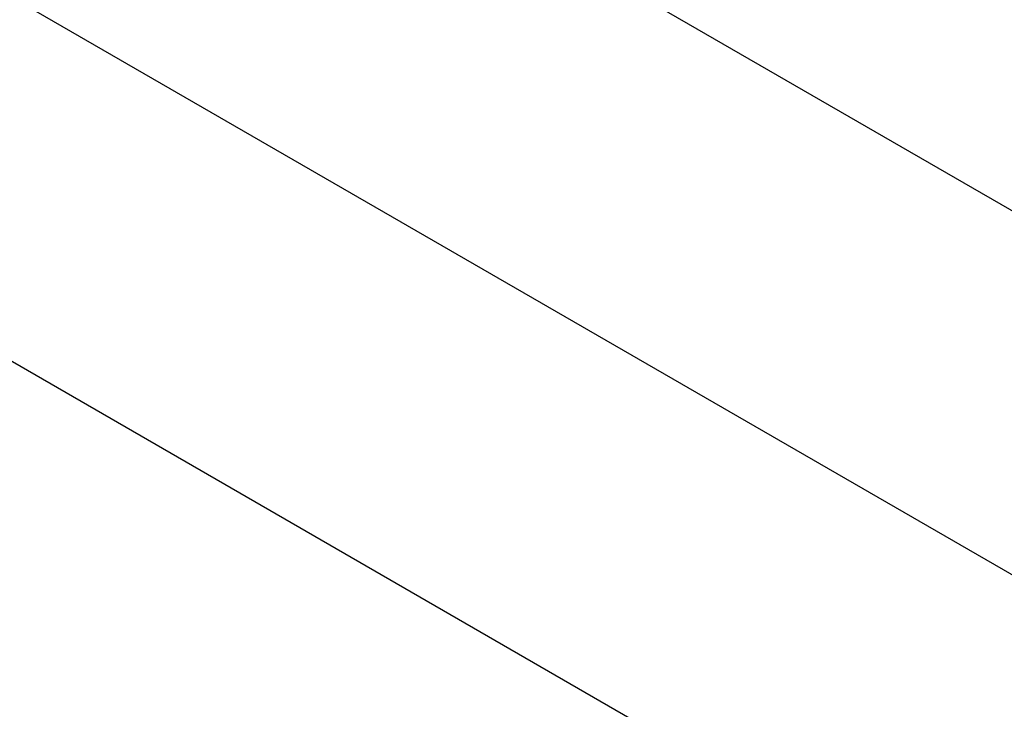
# Model space of a CAD drawing. Header units: millimetres. Extents: x 0 to 5600, y -1552 to 3960.
# Tile 78 of 199: x 3988 to 4109, y 2468 to 2553. Entities that reach past the tile are written whole.
import ezdxf

# ---------------------------------------------------------------- set-up
doc = ezdxf.new("R2010")
doc.units = ezdxf.units.MM
doc.header["$LTSCALE"] = 308
doc.layers.get('0').update_dxf_attribs({"linetype": 'CONTINUOUS'})
doc.styles.get("Standard").update_dxf_attribs({"font": 'txt', "width": 0.9})
doc.dimstyles.get("Standard").update_dxf_attribs({"dimtxt": 20, "dimasz": 33.333333, "dimexe": 1.5, "dimexo": 1.5, "dimtad": 1, "dimzin": 0, "dimdsep": 46, "dimtxsty": 'Standard', "dimblk": '_FILLED', "dimblk1": '_FILLED', "dimblk2": '_FILLED', "dimcen": 0.09, "dimazin": 0, "dimtol": 1, "dimtp": 0.01, "dimtm": 0.01, "dimtfac": 1, "dimtofl": 0, "dimtmove": 0, "dimatfit": 3, "dimldrblk": '_FILLED', "dimfxl": 0, "dimtolj": 1, "dimtzin": 0, "dimarcsym": 0})

# ---------------------------------------------------------------- blocks, each defined once
blk = doc.blocks.new('_FILLED')
at = {"color": 0, "linetype": 'ByBlock'}
blk.add_solid([(0, 0), (-1, 0.2), (-1, -0.2)], dxfattribs=at)

msp = doc.modelspace()

# ---------------------------------------------------------------- linework, layer by layer
at = {"color": 7, "linetype": 'Continuous'}
for p, q in [((3836.75, 2687), (4207.98, 2472.67)), ((3830.31, 2645.81), (4201.54, 2431.48)), ((3823.86, 2604.62), (4195.1, 2390.29))]:
    msp.add_line(p, q, dxfattribs=at)

# ---------------------------------------------------------------- leaders
at = {"color": 2, "linetype": 'Continuous'}
msp.add_leader([(3987.86, 2667.79), (3673.95, 2328.87)], dimstyle='Standard', override={"dimtad": 0}, dxfattribs=at)

doc.saveas('drawing.dxf')
